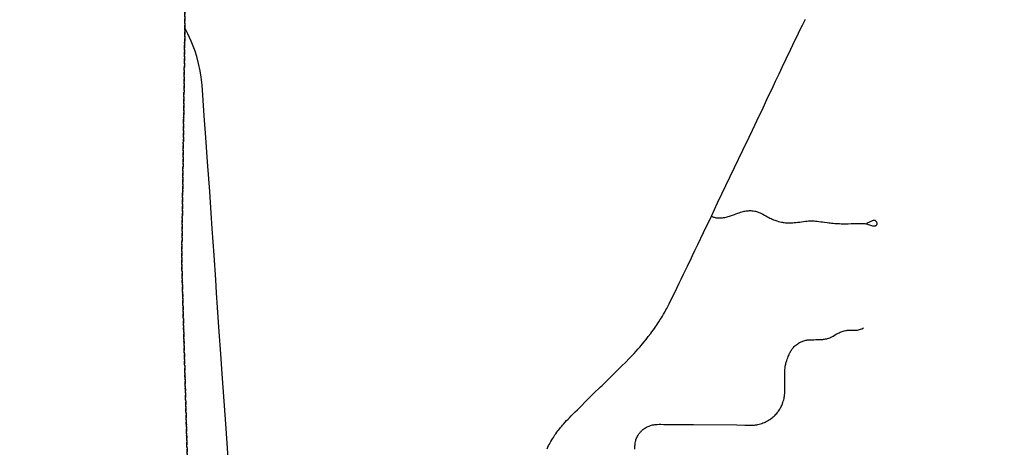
# Model space of a CAD drawing. Header units: feet. Extents: x 2113747 to 2516209, y 960708 to 1356798.
# Tile 54 of 92: x 2271117 to 2283483, y 1193066 to 1198429. Entities that reach past the tile are written whole.
import ezdxf

# ---------------------------------------------------------------- set-up
doc = ezdxf.new("R2010")
doc.units = ezdxf.units.FT
doc.header["$LTSCALE"] = 20
doc.header["$MEASUREMENT"] = 0
doc.linetypes.add('OhDOT_USTN3', pattern=[0.22, 0.165, -0.055])
doc.linetypes.add('rr2', pattern=[0])
for name, color, linetype in [('GM_X_Adjacent_County', 251, 'OhDOT_USTN3'), ('GM_X_City_Street', 251, 'Continuous'), ('GM_X_County', 251, 'OhDOT_USTN3'), ('GM_X_Rail_Line', 251, 'rr2')]:
    doc.layers.add(name, color=color, linetype=linetype)

msp = doc.modelspace()

# ---------------------------------------------------------------- linework, layer by layer
at = {"layer": 'GM_X_Adjacent_County', "flags": 128}
msp.add_lwpolyline([(2192630, 1167520), (2192631, 1170404), (2192633, 1173673), (2192634, 1175629), (2192671, 1181169), (2192669, 1184775), (2192668, 1187767), (2192661, 1188885), (2192638, 1192623), (2192637, 1192687), (2192624, 1194838), (2192738, 1194840), (2198606, 1194974), (2199010, 1194983), (2204632, 1195040), (2205348, 1195050), (2205387, 1195051), (2205910, 1195059), (2205997, 1195060), (2208467, 1195087), (2214754, 1195227), (2218436, 1195308), (2224284, 1195429), (2225752, 1195458), (2225462, 1195534), (2225401, 1195595), (2225364, 1195691), (2225386, 1195871), (2225423, 1195969), (2225454, 1196101), (2225555, 1196175), (2225730, 1196146), (2225937, 1196104), (2226104, 1195950), (2226196, 1195762), (2226318, 1195778), (2226414, 1195876), (2226477, 1196120), (2226432, 1196340), (2226255, 1196528), (2226112, 1196634), (2226016, 1196777), (2225706, 1197038), (2225598, 1197214), (2225542, 1197429), (2225550, 1197574), (2225534, 1197683), (2225510, 1197752), (2225433, 1197823), (2225319, 1197810), (2225163, 1197850), (2225023, 1197884), (2224866, 1197996), (2224774, 1198238), (2224766, 1198416), (2224819, 1198833), (2224832, 1198918), (2224869, 1199050), (2224917, 1199124), (2224988, 1199164), (2225078, 1199177), (2225211, 1199143), (2225362, 1199058), (2225454, 1198986), (2225542, 1198976), (2225627, 1199021), (2225653, 1199069), (2225635, 1199164), (2225576, 1199318), (2225558, 1199409), (2225502, 1199641), (2225359, 1199810), (2225211, 1199887), (2225033, 1199916), (2224903, 1199927), (2224734, 1199887), (2224588, 1199837), (2224426, 1199853), (2224305, 1199924), (2224140, 1200009), (2224033, 1200099), (2223934, 1200224), (2223870, 1200324), (2223844, 1200457), (2223875, 1200571), (2223989, 1200714), (2224135, 1200891), (2224265, 1201013), (2224315, 1201058), (2224326, 1201095), (2224307, 1201143), (2224270, 1201186), (2224191, 1201257), (2224050, 1201262), (2223875, 1201254), (2223719, 1201260), (2223624, 1201297), (2223555, 1201352), (2223465, 1201458), (2223422, 1201570), (2223428, 1201647), (2223462, 1201752), (2223552, 1201843), (2223693, 1201904), (2223841, 1201967), (2223894, 1201999), (2223939, 1202044), (2223963, 1202134), (2223910, 1202269), (2223852, 1202341), (2223775, 1202357), (2223693, 1202349), (2223579, 1202304), (2223491, 1202259), (2223383, 1202227), (2223303, 1202248), (2223247, 1202301), (2223216, 1202378), (2223197, 1202484), (2223245, 1202643), (2223353, 1202799), (2223454, 1202942), (2223462, 1203019), (2223462, 1203064), (2223391, 1203189), (2223236, 1203283), (2223181, 1203339), (2223130, 1203396), (2223116, 1203464), (2223153, 1203562), (2223226, 1203633), (2223289, 1203695), (2223317, 1203766), (2223297, 1203887), (2223252, 1203949), (2223176, 1203975), (2223085, 1203955), (2223006, 1203918), (2222935, 1203853), (2222851, 1203698), (2222741, 1203608), (2222676, 1203594), (2222616, 1203610), (2222560, 1203698), (2222464, 1204074), (2222458, 1204286), (2222498, 1204359), (2222596, 1204452), (2222806, 1204585), (2222930, 1204676), (2222992, 1204741), (2223006, 1204789), (2222972, 1204848), (2222910, 1204913), (2222760, 1204955), (2222599, 1204969), (2222481, 1205009), (2222404, 1205077), (2222263, 1205241), (2222181, 1205337), (2222079, 1205407), (2221966, 1205441), (2221882, 1205472), (2221797, 1205517), (2221704, 1205619), (2221630, 1205687), (2221562, 1205698), (2221464, 1205681), (2221311, 1205613), (2221195, 1205577), (2221071, 1205582), (2220859, 1205622), (2220743, 1205681), (2220576, 1205823), (2220455, 1205944), (2220302, 1206023), (2220181, 1206074), (2220091, 1206150), (2220048, 1206308), (2220040, 1206484), (2219975, 1206616), (2219935, 1206710), (2219898, 1206817), (2219907, 1206919), (2220006, 1207032), (2220153, 1207136), (2220291, 1207227), (2220373, 1207289), (2220422, 1207378), (2220411, 1207566), (2220407, 1207761), (2220340, 1208008), (2220291, 1208255), (2220325, 1208431), (2220445, 1208769), (2220471, 1208945), (2220422, 1209154), (2220328, 1209282), (2220104, 1209492), (2219826, 1209709), (2219692, 1209851), (2219429, 1210204), (2219283, 1210473), (2219246, 1210694), (2219321, 1211065), (2219357, 1211201), (2219411, 1211402), (2219452, 1211743), (2219388, 1211972), (2219216, 1212230), (2219028, 1212466), (2218661, 1212777), (2218365, 1213088), (2218208, 1213347), (2218114, 1213710), (2218088, 1214033), (2218118, 1214403), (2218200, 1214647), (2218373, 1214973), (2218440, 1215097), (2218541, 1215411), (2218635, 1215696), (2218744, 1215898), (2218886, 1216149), (2219047, 1216370), (2219096, 1216517), (2219145, 1216741), (2219145, 1216921), (2219118, 1217142), (2219133, 1217333), (2219145, 1217521), (2219066, 1217817), (2219058, 1218049), (2219055, 1218326), (2219075, 1218515), (2219104, 1218655), (2219090, 1218754), (2219032, 1218922), (2218879, 1219180), (2218789, 1219297), (2218691, 1219360), (2218575, 1219379), (2218298, 1219383), (2217968, 1219293), (2217740, 1219274), (2217545, 1219308), (2217436, 1219297), (2217238, 1219297), (2217140, 1219345), (2217039, 1219458), (2216781, 1219757), (2216623, 1220057), (2216570, 1220251), (2216533, 1220570), (2216541, 1220687), (2216552, 1220844), (2216668, 1220915), (2216848, 1220915), (2217028, 1220836), (2217395, 1220687), (2217522, 1220769), (2217676, 1220956), (2217732, 1221095), (2217721, 1221245), (2217683, 1221395), (2217560, 1221466), (2217447, 1221395), (2217324, 1221398), (2217148, 1221466), (2216990, 1221616), (2216923, 1221672), (2216777, 1221754), (2216638, 1221784), (2216499, 1221758), (2216365, 1221702), (2216282, 1221679), (2216188, 1221762), (2216155, 1221904), (2216195, 1221993), (2217855, 1222014), (2218902, 1222026), (2221110, 1222045), (2224970, 1222054), (2226271, 1222054), (2227184, 1222047), (2228798, 1222028), (2230481, 1221983), (2231335, 1221971), (2233013, 1221964), (2233375, 1221986), (2235299, 1222030), (2235886, 1222019), (2238009, 1221952), (2239798, 1221947), (2240042, 1221947), (2240473, 1221945), (2240927, 1221944), (2242479, 1221940), (2243220, 1221939), (2246207, 1221908), (2259653, 1221765), (2265465, 1221711), (2271662, 1221657), (2271878, 1221655), (2272245, 1221652), (2272941, 1221646), (2272946, 1221095), (2272949, 1220734), (2272952, 1220381), (2272955, 1219996), (2272959, 1219527), (2272962, 1219225), (2272968, 1218487), (2272977, 1217406), (2272975, 1216501), (2272991, 1215563), (2273071, 1206556), (2273193, 1198453), (2273152, 1195400), (2273228, 1192712), (2273176, 1191453), (2273164, 1190519), (2273216, 1187364), (2273321, 1182083), (2273359, 1179654), (2273351, 1179125), (2273358, 1177776), (2273384, 1177023), (2273394, 1176620), (2273392, 1176176), (2273415, 1174720), (2273428, 1173104), (2273426, 1173044), (2273462, 1168895), (2273465, 1168621), (2273486, 1167056), (2273539, 1163372), (2273560, 1160546), (2273585, 1158808), (2273596, 1155295), (2273632, 1150488), (2273636, 1149823), (2273645, 1148717), (2273648, 1148193), (2273652, 1147706), (2273707, 1144117), (2273708, 1143906), (2273727, 1137672), (2273735, 1134958), (2273762, 1131307), (2273776, 1128908), (2273782, 1128013), (2273782, 1127896), (2273784, 1127599), (2273791, 1126395), (2273794, 1126045), (2273794, 1125938), (2273800, 1125028), (2273809, 1124393), (2273866, 1121327), (2273859, 1119170), (2273877, 1118817), (2273878, 1116829), (2273845, 1115019), (2273848, 1114656), (2273851, 1114281), (2273852, 1114201), (2273857, 1113636), (2273857, 1113575), (2273860, 1113281), (2273861, 1113069), (2273868, 1112294), (2273872, 1111794), (2273878, 1111173), (2273881, 1110748), (2273884, 1110420), (2273885, 1110318), (2273889, 1109866), (2273890, 1109708), (2273892, 1109492), (2273890, 1108659), (2273895, 1107881), (2273928, 1105260), (2273923, 1103969), (2273944, 1101977), (2274003, 1096382), (2274019, 1094549), (2274045, 1093010), (2274049, 1092053), (2274067, 1090515), (2273842, 1090511), (2272585, 1090487), (2271751, 1090471), (2270733, 1090435), (2268200, 1090405), (2267778, 1090418), (2267760, 1089304), (2267674, 1087762), (2267628, 1085890), (2267594, 1084592), (2267583, 1084035), (2267570, 1083741), (2267407, 1076551), (2267310, 1072879), (2267224, 1068546), (2267218, 1067680), (2267123, 1064546), (2267119, 1064405), (2267105, 1064278), (2267009, 1060529), (2266030, 1060558), (2264764, 1060590), (2264179, 1060605), (2263523, 1060622), (2262905, 1060648), (2262578, 1060658), (2262494, 1060660), (2262468, 1060662), (2262069, 1060670), (2259905, 1060723), (2259350, 1060738), (2254917, 1060860), (2252022, 1060939), (2251064, 1060965), (2247613, 1061077), (2245773, 1061157), (2240479, 1061338), (2240259, 1061347), (2239174, 1061390), (2237828, 1061436), (2234873, 1061544), (2228638, 1061772), (2226856, 1061837), (2226221, 1061860), (2224371, 1061928), (2218716, 1062135), (2216024, 1062234), (2214252, 1062298), (2212077, 1062442), (2210448, 1062486), (2205426, 1062621), (2204592, 1062652), (2204074, 1062671), (2204061, 1063896), (2204019, 1067962), (2204018, 1068050), (2203986, 1071081), (2203969, 1073268), (2203920, 1078643), (2203897, 1079534), (2203924, 1083122), (2203902, 1084169), (2203924, 1085137), (2203916, 1085866), (2203909, 1086298), (2203905, 1086752), (2203874, 1089335), (2203869, 1089766), (2203327, 1089754), (2199689, 1089720), (2199502, 1089725), (2198608, 1089726), (2198227, 1089715), (2197798, 1089713), (2197122, 1089708), (2195423, 1089703), (2195256, 1089695), (2194547, 1089678), (2193306, 1089676), (2192606, 1089672), (2192620, 1092103), (2192625, 1092538), (2192656, 1094120), (2192659, 1095336), (2192658, 1095923), (2192589, 1099322), (2192675, 1103193), (2192655, 1107796), (2192654, 1108034), (2192653, 1108440), (2192666, 1108661), (2192656, 1108900), (2192657, 1109083), (2192654, 1109924), (2192636, 1110047), (2192644, 1110729), (2192637, 1111738), (2192634, 1112043), (2192629, 1112564), (2192567, 1113876), (2192571, 1115766), (2192563, 1116200), (2192562, 1116521), (2192562, 1116842), (2192568, 1119399), (2192557, 1120002), (2192552, 1123337), (2192552, 1123393), (2192560, 1126776), (2192557, 1127768), (2192541, 1130027), (2192543, 1132646), (2192543, 1135847), (2192542, 1136084), (2192540, 1136744), (2192530, 1137575), (2192539, 1140482), (2192539, 1143381), (2192552, 1147211), (2192556, 1148676), (2192557, 1148924), (2192558, 1149453), (2192562, 1150577), (2192569, 1152461), (2192570, 1152863), (2192571, 1153176), (2192575, 1154176), (2192588, 1155252), (2192594, 1158495), (2192604, 1162456), (2192620, 1166969), (2192630, 1167520)], dxfattribs=at)
at = {"layer": 'GM_X_City_Street', "flags": 128}
for points in [[(2279804, 1195965), (2279843, 1196050), (2279882, 1196134), (2280038, 1196463), (2280200, 1196795), (2280277, 1196955), (2280319, 1197043), (2280406, 1197224), (2280440, 1197294), (2280485, 1197390), (2280519, 1197465), (2280549, 1197527), (2280580, 1197592), (2280611, 1197658), (2280656, 1197752), (2280699, 1197841), (2280745, 1197939), (2280802, 1198058), (2280853, 1198167), (2280884, 1198230), (2280912, 1198290), (2280948, 1198363), (2280984, 1198438)], [(2279804, 1195965), (2279829, 1195954), (2279839, 1195951), (2279850, 1195948), (2279861, 1195946), (2279873, 1195945), (2279887, 1195944), (2279898, 1195944), (2279911, 1195944), (2279927, 1195945), (2279944, 1195946), (2279956, 1195948), (2279973, 1195950), (2279988, 1195953), (2280001, 1195956), (2280016, 1195961), (2280030, 1195965), (2280046, 1195970), (2280068, 1195977), (2280093, 1195986), (2280113, 1195993), (2280135, 1196001), (2280153, 1196008), (2280168, 1196014), (2280187, 1196019), (2280202, 1196023), (2280216, 1196027), (2280226, 1196029), (2280240, 1196031), (2280253, 1196033), (2280268, 1196034), (2280283, 1196035), (2280299, 1196035), (2280313, 1196034), (2280330, 1196033), (2280348, 1196029), (2280360, 1196026), (2280371, 1196024), (2280385, 1196019), (2280401, 1196013), (2280415, 1196007), (2280432, 1195999), (2280449, 1195990), (2280470, 1195979), (2280489, 1195969), (2280508, 1195959), (2280524, 1195950), (2280540, 1195942), (2280556, 1195934), (2280569, 1195927), (2280584, 1195921), (2280599, 1195914), (2280612, 1195910), (2280626, 1195905), (2280646, 1195899), (2280664, 1195895), (2280683, 1195890), (2280696, 1195888), (2280706, 1195886), (2280719, 1195885), (2280734, 1195883), (2280750, 1195883), (2280765, 1195882), (2280781, 1195882), (2280795, 1195882), (2280809, 1195882), (2280826, 1195883), (2280845, 1195884), (2280867, 1195886), (2280889, 1195889), (2280913, 1195892), (2280935, 1195895), (2280960, 1195898), (2280985, 1195901), (2281003, 1195903), (2281025, 1195905), (2281044, 1195906), (2281060, 1195906), (2281078, 1195906), (2281094, 1195905), (2281110, 1195904), (2281131, 1195902), (2281153, 1195899), (2281177, 1195896), (2281200, 1195893), (2281226, 1195890), (2281256, 1195885), (2281278, 1195882), (2281296, 1195880), (2281314, 1195878), (2281335, 1195876), (2281354, 1195875), (2281378, 1195873), (2281397, 1195872), (2281413, 1195872), (2281433, 1195871), (2281471, 1195871), (2281521, 1195871), (2281558, 1195872), (2281598, 1195873), (2281634, 1195873), (2281665, 1195873), (2281690, 1195873), (2281705, 1195873), (2281718, 1195873), (2281732, 1195872), (2281742, 1195870), (2281752, 1195868), (2281763, 1195865), (2281775, 1195861), (2281791, 1195856), (2281803, 1195852), (2281815, 1195848), (2281826, 1195845), (2281835, 1195843), (2281844, 1195842), (2281852, 1195842), (2281860, 1195843), (2281865, 1195845), (2281869, 1195847), (2281873, 1195850), (2281877, 1195854), (2281880, 1195858), (2281882, 1195862), (2281884, 1195867), (2281885, 1195871), (2281885, 1195876), (2281885, 1195879), (2281883, 1195885), (2281882, 1195889), (2281880, 1195892), (2281877, 1195896), (2281874, 1195899), (2281871, 1195902), (2281867, 1195905), (2281862, 1195907), (2281859, 1195909), (2281853, 1195910), (2281847, 1195911), (2281841, 1195910), (2281836, 1195909), (2281829, 1195908), (2281823, 1195906), (2281815, 1195903), (2281808, 1195900), (2281799, 1195896), (2281751, 1195873)], [(2279567, 1195472), (2279597, 1195534), (2279633, 1195609), (2279705, 1195760), (2279804, 1195965)], [(2279503, 1195338), (2279554, 1195444), (2279567, 1195472)], [(2277740, 1193049), (2277750, 1193069), (2277760, 1193088), (2277769, 1193106), (2277778, 1193122), (2277788, 1193140), (2277799, 1193159), (2277809, 1193174), (2277819, 1193191), (2277829, 1193206), (2277839, 1193221), (2277850, 1193237), (2277863, 1193255), (2277876, 1193272), (2277888, 1193287), (2277899, 1193301), (2277911, 1193316), (2277924, 1193331), (2277935, 1193345), (2277947, 1193358), (2277967, 1193380), (2277986, 1193401), (2278005, 1193420), (2278021, 1193437), (2278044, 1193461), (2278063, 1193480), (2278078, 1193495), (2278095, 1193512), (2278121, 1193538), (2278146, 1193563), (2278239, 1193656), (2278324, 1193739), (2278411, 1193823), (2278432, 1193843), (2278460, 1193871), (2278521, 1193930), (2278582, 1193990), (2278675, 1194083), (2278728, 1194136), (2278772, 1194181), (2278781, 1194190), (2278834, 1194244), (2278857, 1194269), (2278885, 1194300), (2278907, 1194324), (2278924, 1194344), (2278957, 1194383), (2278985, 1194419), (2279012, 1194454), (2279043, 1194495), (2279058, 1194515), (2279074, 1194537), (2279090, 1194558), (2279104, 1194577), (2279115, 1194595), (2279128, 1194614), (2279144, 1194639), (2279162, 1194668), (2279177, 1194692), (2279189, 1194712), (2279204, 1194736), (2279218, 1194763), (2279232, 1194789), (2279243, 1194809), (2279255, 1194831), (2279272, 1194864), (2279308, 1194937), (2279339, 1195000), (2279400, 1195125), (2279424, 1195175), (2279455, 1195239), (2279499, 1195330), (2279503, 1195338)], [(2278843, 1193042), (2278843, 1193069), (2278844, 1193085), (2278845, 1193099), (2278845, 1193111), (2278847, 1193124), (2278850, 1193137), (2278853, 1193149), (2278857, 1193161), (2278861, 1193172), (2278867, 1193185), (2278872, 1193198), (2278879, 1193209), (2278884, 1193218), (2278888, 1193226), (2278893, 1193233), (2278900, 1193242), (2278909, 1193253), (2278915, 1193260), (2278921, 1193266), (2278928, 1193273), (2278935, 1193280), (2278945, 1193289), (2278954, 1193296), (2278967, 1193305), (2278977, 1193312), (2278989, 1193319), (2278999, 1193324), (2279010, 1193329), (2279021, 1193333), (2279030, 1193337), (2279040, 1193340), (2279052, 1193344), (2279065, 1193347), (2279080, 1193350), (2279093, 1193352), (2279101, 1193353), (2279110, 1193353), (2279125, 1193354), (2279147, 1193355), (2279170, 1193355), (2279208, 1193354), (2279258, 1193354), (2279393, 1193353), (2279580, 1193351), (2280125, 1193346), (2280225, 1193345), (2280271, 1193345), (2280311, 1193344), (2280328, 1193345), (2280344, 1193345), (2280358, 1193347), (2280373, 1193349), (2280387, 1193352), (2280404, 1193356), (2280419, 1193360), (2280438, 1193366), (2280451, 1193371), (2280469, 1193378), (2280480, 1193383), (2280492, 1193389), (2280507, 1193397), (2280523, 1193406), (2280537, 1193415), (2280550, 1193425), (2280560, 1193432), (2280571, 1193440), (2280581, 1193448), (2280591, 1193457), (2280605, 1193470), (2280614, 1193480), (2280625, 1193491), (2280633, 1193502), (2280640, 1193510), (2280646, 1193519), (2280655, 1193532), (2280662, 1193543), (2280669, 1193557), (2280675, 1193567), (2280682, 1193579), (2280688, 1193591), (2280693, 1193603), (2280698, 1193615), (2280702, 1193629), (2280707, 1193645), (2280712, 1193661), (2280716, 1193677), (2280719, 1193693), (2280722, 1193708), (2280724, 1193722), (2280726, 1193740), (2280727, 1193759), (2280728, 1193785), (2280728, 1193812), (2280728, 1193869), (2280728, 1193969), (2280728, 1194003), (2280728, 1194026), (2280728, 1194041), (2280729, 1194057), (2280730, 1194068), (2280731, 1194082), (2280734, 1194097), (2280737, 1194110), (2280740, 1194121), (2280743, 1194132), (2280747, 1194144), (2280751, 1194156), (2280756, 1194170), (2280763, 1194187), (2280770, 1194204), (2280775, 1194216), (2280781, 1194231), (2280787, 1194245), (2280792, 1194255), (2280797, 1194265), (2280803, 1194275), (2280808, 1194285), (2280814, 1194293), (2280820, 1194302), (2280827, 1194311), (2280835, 1194320), (2280845, 1194330), (2280854, 1194338), (2280866, 1194348), (2280877, 1194357), (2280889, 1194365), (2280899, 1194372), (2280911, 1194379), (2280923, 1194386), (2280932, 1194390), (2280944, 1194395), (2280952, 1194399), (2280966, 1194403), (2280978, 1194407), (2280992, 1194410), (2281003, 1194411), (2281013, 1194413), (2281026, 1194414), (2281041, 1194415), (2281061, 1194415), (2281091, 1194416), (2281115, 1194417), (2281137, 1194417), (2281162, 1194418), (2281176, 1194419), (2281189, 1194419), (2281203, 1194420), (2281213, 1194421), (2281225, 1194422), (2281239, 1194425), (2281253, 1194428), (2281264, 1194431), (2281278, 1194435), (2281290, 1194440), (2281305, 1194446), (2281318, 1194453), (2281333, 1194461), (2281350, 1194471), (2281372, 1194484), (2281396, 1194498), (2281409, 1194504), (2281423, 1194511), (2281435, 1194515), (2281448, 1194520), (2281460, 1194524), (2281473, 1194527), (2281488, 1194530), (2281500, 1194532), (2281515, 1194534), (2281530, 1194534), (2281548, 1194535), (2281569, 1194535), (2281589, 1194535), (2281612, 1194535), (2281626, 1194536), (2281641, 1194537), (2281651, 1194539), (2281663, 1194542), (2281676, 1194547), (2281692, 1194553), (2281716, 1194565)]]:
    msp.add_lwpolyline(points, dxfattribs=at)
at = {"layer": 'GM_X_County', "flags": 128}
msp.add_lwpolyline([(2353397, 1222451), (2356858, 1222526), (2358764, 1222568), (2364180, 1222723), (2365829, 1222755), (2369645, 1222836), (2372194, 1222881), (2374472, 1222924), (2379690, 1223029), (2379735, 1219826), (2379742, 1219374), (2379833, 1216178), (2380014, 1209139), (2380003, 1203413), (2380022, 1202249), (2380179, 1195356), (2380181, 1194352), (2380359, 1187412), (2380412, 1186569), (2380419, 1184193), (2380463, 1181823), (2380682, 1170163), (2380746, 1166807), (2380771, 1165044), (2380824, 1161382), (2380824, 1161039), (2380878, 1157552), (2380892, 1156694), (2381026, 1152330), (2381034, 1152023), (2381158, 1145150), (2381235, 1140057), (2381269, 1137568), (2381334, 1132856), (2381336, 1132676), (2381343, 1132210), (2381380, 1130882), (2381388, 1130504), (2381409, 1129491), (2381422, 1128859), (2381524, 1123853), (2381544, 1122872), (2381624, 1118858), (2381679, 1116097), (2382044, 1104151), (2382074, 1096083), (2382125, 1091787), (2380307, 1091766), (2379221, 1091753), (2378988, 1091751), (2374063, 1091696), (2368829, 1091637), (2365146, 1091594), (2364291, 1091584), (2363494, 1091575), (2360811, 1091544), (2360599, 1091542), (2358848, 1091522), (2355371, 1091477), (2352195, 1091435), (2348514, 1091386), (2345661, 1091348), (2342697, 1091308), (2341799, 1091296), (2335157, 1091206), (2333216, 1091180), (2331837, 1091161), (2328725, 1091118), (2328615, 1091117), (2326938, 1091094), (2326732, 1091091), (2324108, 1091056), (2318107, 1090974), (2313863, 1090917), (2307056, 1090903), (2301402, 1090840), (2299895, 1090831), (2299145, 1090827), (2298147, 1090820), (2294565, 1090800), (2294190, 1090795), (2291695, 1090779), (2287536, 1090733), (2283974, 1090692), (2281184, 1090660), (2280571, 1090646), (2279737, 1090638), (2276111, 1090564), (2275965, 1090561), (2275354, 1090544), (2275300, 1090545), (2274067, 1090515), (2274049, 1092053), (2274045, 1093010), (2274019, 1094549), (2274003, 1096382), (2273944, 1101977), (2273923, 1103969), (2273928, 1105260), (2273895, 1107881), (2273890, 1108659), (2273892, 1109492), (2273890, 1109708), (2273889, 1109866), (2273885, 1110318), (2273884, 1110420), (2273881, 1110748), (2273878, 1111173), (2273872, 1111794), (2273868, 1112294), (2273861, 1113069), (2273860, 1113281), (2273857, 1113575), (2273857, 1113636), (2273852, 1114201), (2273851, 1114281), (2273848, 1114656), (2273845, 1115019), (2273878, 1116829), (2273877, 1118817), (2273859, 1119170), (2273866, 1121327), (2273809, 1124393), (2273800, 1125028), (2273794, 1125938), (2273794, 1126045), (2273791, 1126395), (2273784, 1127599), (2273782, 1127896), (2273782, 1128013), (2273776, 1128908), (2273762, 1131307), (2273735, 1134958), (2273727, 1137672), (2273708, 1143906), (2273707, 1144117), (2273652, 1147706), (2273648, 1148193), (2273645, 1148717), (2273636, 1149823), (2273632, 1150488), (2273596, 1155295), (2273585, 1158808), (2273560, 1160546), (2273539, 1163372), (2273486, 1167056), (2273465, 1168621), (2273462, 1168895), (2273426, 1173044), (2273428, 1173104), (2273415, 1174720), (2273392, 1176176), (2273394, 1176620), (2273384, 1177023), (2273358, 1177776), (2273351, 1179125), (2273359, 1179654), (2273321, 1182083), (2273216, 1187364), (2273164, 1190519), (2273176, 1191453), (2273228, 1192712), (2273152, 1195400), (2273193, 1198453), (2273071, 1206556), (2272991, 1215563), (2272975, 1216501), (2272977, 1217406), (2272968, 1218487), (2272962, 1219225), (2272959, 1219527), (2272955, 1219996), (2272952, 1220381), (2272949, 1220734), (2272946, 1221095), (2272941, 1221646), (2274226, 1221624), (2276584, 1221584), (2279436, 1221567), (2287284, 1221586), (2287634, 1221587), (2288155, 1221588), (2289133, 1221589), (2291838, 1221592), (2294724, 1221588), (2295595, 1221591), (2298613, 1221605), (2299175, 1221609), (2303374, 1221676), (2308426, 1221766), (2313088, 1221841), (2315600, 1221874), (2319071, 1221920), (2326584, 1222061), (2327982, 1222076), (2333341, 1222133), (2335682, 1222157), (2338510, 1222201), (2341239, 1222245), (2343737, 1222286), (2344324, 1222288), (2349300, 1222361), (2350843, 1222395), (2353397, 1222451)], dxfattribs=at)
at = {"layer": 'GM_X_Rail_Line', "flags": 128}
msp.add_lwpolyline([(2277966, 1169743), (2277989, 1169823), (2278014, 1169905), (2278036, 1169985), (2278059, 1170074), (2278085, 1170181), (2278110, 1170288), (2278127, 1170376), (2278144, 1170467), (2278157, 1170550), (2278169, 1170622), (2278212, 1170926), (2278252, 1171208), (2278324, 1171728), (2278373, 1172081), (2278392, 1172212), (2278405, 1172297), (2278421, 1172372), (2278451, 1172498), (2278485, 1172619), (2278536, 1172801), (2278550, 1172871), (2278563, 1172942), (2278577, 1173035), (2278578, 1173131), (2278578, 1173232), (2278576, 1173335), (2278561, 1173921), (2278552, 1174316), (2278545, 1174602), (2278540, 1174699), (2278533, 1174783), (2278524, 1174893), (2278507, 1175050), (2278372, 1176378), (2278306, 1177016), (2278295, 1177125), (2278282, 1177223), (2278266, 1177315), (2278249, 1177386), (2278229, 1177471), (2278201, 1177559), (2278162, 1177670), (2277644, 1179178), (2277587, 1179340), (2277566, 1179392), (2277542, 1179447), (2277511, 1179508), (2277485, 1179554), (2277454, 1179605), (2277418, 1179660), (2277353, 1179747), (2277132, 1180030), (2277065, 1180117), (2277000, 1180205), (2276952, 1180276), (2276904, 1180352), (2276855, 1180442), (2276821, 1180511), (2276790, 1180581), (2276759, 1180659), (2276737, 1180726), (2276718, 1180790), (2276700, 1180859), (2276684, 1180938), (2276670, 1181013), (2276653, 1181119), (2276630, 1181293), (2276528, 1182143), (2276509, 1182301), (2276498, 1182390), (2276487, 1182459), (2276473, 1182535), (2276456, 1182608), (2276432, 1182696), (2276406, 1182780), (2276350, 1182939), (2276183, 1183420), (2275290, 1186004), (2274979, 1186911), (2274876, 1187205), (2274788, 1187463), (2274727, 1187642), (2274693, 1187758), (2274668, 1187857), (2274552, 1188356), (2274488, 1188632), (2274427, 1188891), (2274350, 1189225), (2274324, 1189325), (2274302, 1189407), (2274278, 1189484), (2274250, 1189564), (2274215, 1189660), (2274181, 1189742), (2274066, 1190010), (2274008, 1190154), (2273958, 1190280), (2273942, 1190335), (2273925, 1190400), (2273915, 1190446), (2273906, 1190497), (2273894, 1190589), (2273886, 1190692), (2273881, 1190762), (2273829, 1191525), (2273771, 1192379), (2273708, 1193303), (2273661, 1193987), (2273643, 1194237), (2273624, 1194513), (2273603, 1194819), (2273590, 1195003), (2273579, 1195165), (2273558, 1195475), (2273535, 1195809), (2273520, 1196005), (2273503, 1196273), (2273475, 1196648), (2273455, 1196953), (2273435, 1197223), (2273418, 1197483), (2273407, 1197608), (2273395, 1197708), (2273382, 1197787), (2273362, 1197882), (2273340, 1197968), (2273319, 1198035), (2273269, 1198162), (2273228, 1198254), (2273192, 1198328)], dxfattribs=at)

doc.saveas('drawing.dxf')
